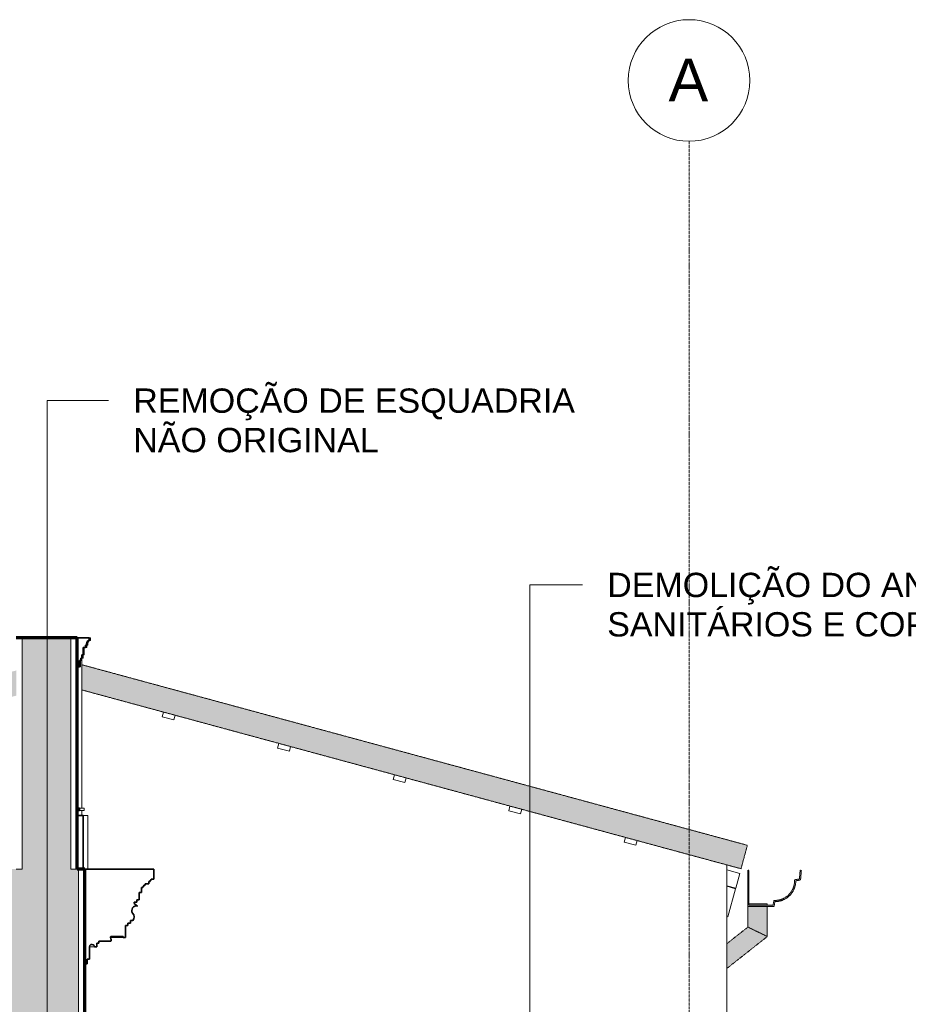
# Model space of a CAD drawing. Header units: millimetres. Extents: x -21497 to 33161, y -1951 to 8822.
# Tile 32 of 33: x 24614 to 28268, y 4773 to 8822. Entities that reach past the tile are written whole.
import ezdxf

# ---------------------------------------------------------------- set-up
doc = ezdxf.new("R2010")
doc.units = ezdxf.units.MM
doc.linetypes.add('_Tracejado médio', pattern=[4, 3, -1])
doc.linetypes.add('_Traço - ponto', pattern=[16, 12, -2, 0, -2])
for name, color, linetype, lineweight in [('A-GENM', 13, 'Continuous', 25), ('A-GLAZ-CWMG', 51, 'Continuous', 25), ('A-ROOF', 132, 'Continuous', 25), ('A-ROOF-OTLN', 132, 'Continuous', 25), ('A-WALL', 113, 'Continuous', 18), ('A-WALL-PATT', 111, 'Continuous', 70), ('G-ANNO-TEXT', 231, 'Continuous', 9), ('S-GRID', 1, 'Continuous', 9), ('S-GRID-IDEN', 1, 'Continuous', 9)]:
    doc.layers.add(name, color=color, linetype=linetype, lineweight=lineweight)
doc.styles.add('Arial_2', font='arial.ttf', dxfattribs={"height": 175})
doc.styles.add('Arial_3', font='arial.ttf', dxfattribs={"height": 100})

# ---------------------------------------------------------------- blocks, each defined once
blk = doc.blocks.new('Generic Models 19 - Generic Models 19-3087287-CORTE F - MANTER _ DEMOLIR')
at = {"layer": 'A-GENM', "lineweight": 35}
for p, q in [((-3140, 6279.4), (-3190, 6279.4)), ((-3190, 6279.4), (-3190, 6160.6)), ((-3140, 6269.4), (-3140, 6279.4)), ((-3165, 6210), (-3165, 6239.4)), ((-3165, 6239.4), (-3155, 6239.4)), ((-3155, 6239.4), (-3155, 6249.4)), ((-3155, 6249.4), (-3150, 6249.4)), ((-3141.8, 6269.4), (-3140, 6269.4)), ((-3175, 6186.9), (-3175, 6196.5)), ((-3175, 6196.5), (-3170, 6196.5)), ((-3170, 6196.5), (-3170, 6210)), ((-3170, 6210), (-3165, 6210)), ((-3190, 6160.6), (-3180, 6160.6)), ((-3180, 6160.6), (-3180, 6186.9)), ((-3180, 6186.9), (-3175, 6186.9)), ((-3190, 5579.1), (-3190, 5569.1)), ((-3180, 5579.1), (-3190, 5579.1)), ((-3190, 5569.1), (-3180, 5569.1)), ((-3190, 5549.1), (-3190, 5329.1)), ((-3165, 5549.1), (-3190, 5549.1)), ((-3180, 5569.1), (-3180, 5579.1)), ((-3165, 5329.1), (-3165, 5549.1)), ((-3190, 5329.1), (-3165, 5329.1))]:
    blk.add_line(p, q, dxfattribs=at)
at = {"layer": 'A-GENM', "lineweight": 18}
for p, q in [((-3140, 6279.4), (-3135.1, 6279.4)), ((-3135.1, 6269.4), (-3135.1, 6279.4)), ((-3160.1, 6210), (-3160.1, 6239.4)), ((-3150.1, 6239.4), (-3155, 6239.4)), ((-3150.1, 6239.4), (-3150.1, 6249.4)), ((-3145.1, 6249.4), (-3150, 6249.4)), ((-3135.1, 6269.4), (-3140, 6269.4)), ((-3170.1, 6196.5), (-3170.1, 6186.9)), ((-3165.1, 6196.5), (-3170, 6196.5)), ((-3165.1, 6196.5), (-3165.1, 6210)), ((-3160.1, 6210), (-3165, 6210)), ((-3175.1, 6160.6), (-3180, 6160.6)), ((-3175.1, 6160.6), (-3175.1, 6186.9)), ((-3170.1, 6186.9), (-3175, 6186.9)), ((-3170, 6186.9), (-3170, 5579.1)), ((-3160, 5579.1), (-3180, 5579.1)), ((-3180, 5569.1), (-3160, 5569.1)), ((-3170, 5569.1), (-3170, 5549.1)), ((-3145, 5549.1), (-3165, 5549.1)), ((-3160, 5569.1), (-3160, 5579.1)), ((-3145, 5329.1), (-3145, 5549.1)), ((-3170, 5329.1), (-3170, 5328.7)), ((-3165, 5329.1), (-3145, 5329.1))]:
    blk.add_line(p, q, dxfattribs=at)
at = {"layer": 'A-GENM', "lineweight": 35}
blk.add_arc((-3134.5, 6254.7), 16.4, 116.2448, 198.9261, dxfattribs=at)
at = {"layer": 'A-GENM', "lineweight": 18}
blk.add_open_spline([(-3145.1, 6249.4), (-3146, 6251.8), (-3146.3, 6255.9), (-3145.1, 6260.3), (-3144, 6262.7), (-3142.5, 6264.9), (-3140.3, 6267.3), (-3138.1, 6268.8), (-3136.9, 6269.4)], degree=3, knots=[0, 0, 0, 0, 0.333333, 0.5, 0.583333, 0.666667, 0.833333, 1, 1, 1, 1], dxfattribs=at)
blk = doc.blocks.new('Generic Models 24 - Generic Models 24-3312760-CORTE F - MANTER _ DEMOLIR')
at = {"layer": 'A-GENM', "linetype": '_Tracejado médio', "lineweight": 18}
h = blk.add_hatch(color=41, dxfattribs=at)
h.paths.add_polyline_path([(-391.6, 5070.7), (-391.6, 5175.1), (-431.6, 5175.1), (-431.6, 5090.1), (-393.7, 5071.7)], flags=0)
h.paths.add_polyline_path([(-420.2, 5180.1), (-391.6, 5180.4), (-391.6, 5186.1), (-427.2, 5186.1), (-427.2, 5180.1), (-426.2, 5180.1)], flags=0)
h = blk.add_hatch(color=41, dxfattribs=at)
h.paths.add_polyline_path([(-351.6, 5051.3), (-351.7, 5175.1), (-391.6, 5175.1), (-391.6, 5070.7), (-352.9, 5051.9)], flags=0)
h.paths.add_polyline_path([(-357.2, 5180.1), (-351.6, 5180.4), (-351.6, 5186.1), (-391.6, 5186.1), (-391.6, 5180.1), (-363.3, 5180.1)], flags=0)
for points in [[(-518.5, 4970.5), (-391.6, 5070.7), (-431.6, 5090.1), (-518.5, 5020.8), (-518.5, 4976.8)], [(-518.5, 4919.6), (-351.6, 5051.3), (-391.6, 5070.7), (-518.5, 4970.5), (-518.5, 4920.2)]]:
    blk.add_hatch(color=41, dxfattribs=at).paths.add_polyline_path(points, flags=0)
at = {"layer": 'A-GENM', "color": 40, "linetype": '_Tracejado médio', "lineweight": 18}
for p, q in [((-427.4, 5186.1), (-391.6, 5186.1)), ((-391.6, 5186.1), (-351.6, 5186.1)), ((-351.6, 5180.4), (-351.6, 5186.1)), ((-431.6, 5175.1), (-431.6, 5090.1)), ((-351.6, 5051.3), (-351.6, 5175.1)), ((-431.6, 5090.1), (-518.5, 5021.5)), ((-518.5, 4919.6), (-351.6, 5051.3))]:
    blk.add_line(p, q, dxfattribs=at)
for points, knots in [([(-431.6, 5090.1), (-431.6, 5090.1), (-430.6, 5089.6), (-426.6, 5087.7), (-421.2, 5085.1), (-416, 5082.5), (-410.2, 5079.7), (-402, 5075.7), (-395, 5072.4), (-391.6, 5070.7)], [0.5, 0.5, 0.5, 0.5, 0.5833333, 0.6666667, 0.75, 0.7916667, 0.8333333, 0.9166667, 1, 1, 1, 1]), ([(-391.6, 5070.7), (-388.1, 5068.9), (-381.1, 5065.6), (-372.9, 5061.7), (-367.1, 5058.8), (-361.9, 5056.3), (-356.5, 5053.7), (-352.5, 5051.7), (-351.6, 5051.3), (-351.6, 5051.3)], [0, 0, 0, 0, 0.0833333, 0.1666667, 0.2083333, 0.25, 0.3333333, 0.4166667, 0.5, 0.5, 0.5, 0.5])]:
    blk.add_open_spline(points, degree=3, knots=knots, dxfattribs=at)
blk = doc.blocks.new('Rectangular Mullion - 2x5 cm-3922211-CORTE F - MANTER _ DEMOLIR')
at = {"layer": 'A-GLAZ-CWMG', "lineweight": 18}
for p, q in [((-934.8, 5458.9), (-940.1, 5439.6)), ((-940.1, 5439.6), (-891.8, 5426.5)), ((-886.6, 5445.8), (-934.8, 5458.9)), ((-891.8, 5426.5), (-886.6, 5445.8))]:
    blk.add_line(p, q, dxfattribs=at)
blk = doc.blocks.new('Rectangular Mullion - 4x6_3-3931228-CORTE F - MANTER _ DEMOLIR')
at = {"layer": 'A-GLAZ-CWMG', "lineweight": 18}
for p, q in [((-518.5, 5325.2), (-465, 5310.7)), ((-465, 5310.7), (-481.5, 5249.9)), ((-481.5, 5249.9), (-518.5, 5259.9))]:
    blk.add_line(p, q, dxfattribs=at)
blk = doc.blocks.new('Rectangular Mullion - 6x12 cm 2-4090239-CORTE F - MANTER _ DEMOLIR')
at = {"layer": 'A-GLAZ-CWMG', "lineweight": 18}
for p, q in [((-482.1, 5248), (-518.5, 5257.8)), ((-482.1, 5248), (-513.5, 5132.1)), ((-513.5, 5132.1), (-518.5, 5133.5))]:
    blk.add_line(p, q, dxfattribs=at)
blk = doc.blocks.new('ORNAMENTO SUPERIOR - ORNAMENTO SUPERIOR-4323885-CORTE F - MANTER _ DEMOLIR')
at = {"layer": 'A-GENM', "lineweight": 35}
for p, q in [((-2874.7, 5328.7), (-3158.8, 5328.7)), ((-3158.8, 5328.7), (-3158.8, 4938.7)), ((-2874.7, 5287.4), (-2874.7, 5328.7)), ((-2909.7, 5262.4), (-2909.7, 5267.4)), ((-2909.7, 5267.4), (-2894.7, 5267.4)), ((-2894.7, 5267.4), (-2894.7, 5277.4)), ((-2894.7, 5277.4), (-2889.7, 5277.4)), ((-2889.7, 5277.4), (-2889.7, 5282.4)), ((-2889.7, 5282.4), (-2884.7, 5282.4)), ((-2884.7, 5287.4), (-2874.7, 5287.4)), ((-2884.7, 5282.4), (-2884.7, 5287.4)), ((-2934.7, 5202.4), (-2934.7, 5232.4)), ((-2934.7, 5232.4), (-2924.7, 5232.4)), ((-2924.7, 5232.4), (-2924.7, 5252.4)), ((-2924.7, 5252.4), (-2919.7, 5252.4)), ((-2919.7, 5252.4), (-2919.7, 5257.4)), ((-2919.7, 5257.4), (-2914.7, 5257.4)), ((-2914.7, 5257.4), (-2914.7, 5262.4)), ((-2914.7, 5262.4), (-2909.7, 5262.4)), ((-2954.7, 5187.4), (-2954.7, 5192.4)), ((-2954.7, 5192.4), (-2944.7, 5192.4)), ((-2941, 5176.7), (-2954.7, 5187.4)), ((-2944.7, 5192.4), (-2944.7, 5202.4)), ((-2944.7, 5202.4), (-2934.7, 5202.4)), ((-2980.8, 5096.7), (-2980.8, 5106.7)), ((-2980.8, 5106.7), (-2970.8, 5106.7)), ((-2970.8, 5106.7), (-2970.8, 5116.7)), ((-2970.8, 5116.7), (-2960.8, 5116.7)), ((-2990.8, 5046.7), (-2990.8, 5096.7)), ((-2990.8, 5096.7), (-2980.8, 5096.7)), ((-3108.8, 5008.7), (-3108.8, 5023.7)), ((-3108.8, 5023.7), (-3100.8, 5023.7)), ((-3100.8, 5023.7), (-3100.8, 5031.7)), ((-3100.8, 5031.7), (-3054.9, 5031.7)), ((-3050.8, 5051.7), (-3000.8, 5051.7)), ((-3000.8, 5051.7), (-3000.8, 5046.7)), ((-3000.8, 5046.7), (-2990.8, 5046.7)), ((-3138.8, 4958.7), (-3138.8, 5009.1)), ((-3118.8, 5008.7), (-3108.8, 5008.7)), ((-3148.8, 4938.7), (-3148.8, 4958.7)), ((-3148.8, 4958.7), (-3138.8, 4958.7)), ((-3158.8, 4938.7), (-3148.8, 4938.7))]:
    blk.add_line(p, q, dxfattribs=at)
at = {"layer": 'A-GENM', "lineweight": 18}
for p, q in [((-3000.8, 5046.7), (-3052.7, 5046.7)), ((-3118.8, 5008.7), (-3138.9, 5008.7))]:
    blk.add_line(p, q, dxfattribs=at)
at = {"layer": 'A-GENM', "lineweight": 35}
for centre, radius, start, end in [((-2945.8, 5158.3), 19, 75.4597, 214.5403), ((-2977.7, 5131.7), 22.6, 318.2336, 44.1403), ((-3054.9, 5037.5), 5.84, 270, 45.4596), ((-3045.3, 5046.7), 7.42, 137.6422, 222.3578), ((-3128.8, 5009.1), 10, 357.1773, 180)]:
    blk.add_arc(centre, radius, start, end, dxfattribs=at)
at = {"layer": 'A-GENM', "lineweight": 18}
blk.add_open_spline([(-2961.4, 5147.5), (-2960.1, 5146.1), (-2957.9, 5143.1), (-2955.6, 5137.8), (-2954.8, 5132.2), (-2955.4, 5126.5), (-2957.4, 5121.2), (-2959.5, 5118.1), (-2960.8, 5116.7)], degree=3, dxfattribs=at)
blk.add_open_spline([(-3050.8, 5041.7), (-3050.5, 5041.3), (-3049.9, 5040.6), (-3049.3, 5039.3), (-3049, 5038), (-3049.1, 5036.6), (-3049.4, 5035.5), (-3049.8, 5034.7), (-3050.2, 5034.1), (-3050.6, 5033.5), (-3051.1, 5033.1), (-3051.6, 5032.6), (-3052.2, 5032.3), (-3052.9, 5032), (-3053.7, 5031.7), (-3054.4, 5031.7), (-3054.9, 5031.7)], degree=3, knots=[0, 0, 0, 0, 0.1, 0.2, 0.3, 0.4, 0.5, 0.55, 0.6, 0.65, 0.7, 0.75, 0.8, 0.85, 0.9, 1, 1, 1, 1], dxfattribs=at)
blk = doc.blocks.new('Grid - Head Grid-11506-CORTE F - MANTER _ DEMOLIR')
at = {"layer": 'S-GRID-IDEN'}
blk.add_circle((-673.5, 8571.9), 250, dxfattribs=at)

msp = doc.modelspace()

# ---------------------------------------------------------------- hatches: boundary and pattern name
at = {"layer": 'A-ROOF'}
h = msp.add_hatch(color=254, dxfattribs=at)
h.paths.add_polyline_path([(27579.882, 5329.986), (27606.068, 5426.496), (24869.665, 6168.985), (24869.665, 6065.369), (27232.213, 5424.321)], flags=0)
h.paths.add_polyline_path([(23372.055, 5708.557), (24599.665, 6041.848), (24599.665, 6145.468), (23184.166, 5761.166), (23272.143, 5736.532)], flags=0)
at = {"layer": 'A-ROOF-OTLN'}
msp.add_hatch(color=254, dxfattribs=at).paths.add_polyline_path([(27607.502, 5175.088), (27716, 5175.088), (27719.473, 5194.784), (27741.614, 5197.697), (27762.248, 5206.24), (27779.968, 5219.831), (27793.57, 5237.543), (27802.126, 5258.171), (27805.053, 5280.31), (27824.608, 5283.758), (27828.082, 5323.463), (27823.101, 5323.899), (27819.962, 5288.016), (27799.948, 5284.487), (27798.635, 5265.309), (27792.817, 5246.989), (27782.825, 5230.567), (27769.228, 5216.979), (27752.8, 5206.998), (27734.475, 5201.193), (27715.297, 5199.892), (27711.805, 5180.088), (27612.502, 5180.397), (27612.502, 5324.028), (27607.502, 5324.028), (27607.502, 5180.397)], flags=0)
at = {"layer": 'A-WALL-PATT'}
msp.add_hatch(color=256, dxfattribs=at).paths.add_polyline_path([(24824.665, 5328.7), (24824.665, 6279.4), (24624.665, 6279.4), (24624.665, 5328.7), (24657.584, 5328.7)], flags=0)
h = msp.add_hatch(color=256, dxfattribs=at)
h.paths.add_polyline_path([(24556.194, 0), (24856.194, 0), (24856.194, 1594), (24706.194, 1594), (24706.194, 1040), (24556.194, 1040), (24556.194, 421.87)], flags=0)
h.paths.add_polyline_path([(24756.194, 3580), (24856.194, 3580), (24856.194, 5328.7), (24556.194, 5328.7), (24556.194, 3640), (24756.194, 3640), (24756.194, 3638.902)], flags=0)

# ---------------------------------------------------------------- linework, layer by layer
at = {"layer": 'A-ROOF', "color": 40, "linetype": '_Tracejado médio', "lineweight": 18}
for p, q in [((24869.665, 6168.985), (27606.068, 5426.496)), ((27579.882, 5329.986), (24869.665, 6065.369)), ((27579.882, 5329.986), (27606.068, 5426.496))]:
    msp.add_line(p, q, dxfattribs=at)
at = {"layer": 'A-ROOF-OTLN', "color": 40, "linetype": '_Tracejado médio', "lineweight": 18}
for p, q in [((27612.502, 5324.028), (27607.502, 5324.028)), ((27607.502, 5324.028), (27607.502, 5175.088)), ((27612.502, 5180.088), (27612.502, 5324.028)), ((27823.101, 5323.899), (27819.962, 5288.016)), ((27828.082, 5323.463), (27823.101, 5323.899)), ((27824.608, 5283.758), (27828.082, 5323.463)), ((27819.962, 5288.016), (27799.948, 5284.487)), ((27805.053, 5280.31), (27824.608, 5283.758)), ((27715.297, 5199.892), (27711.805, 5180.088)), ((27716, 5175.088), (27719.473, 5194.784)), ((27607.502, 5175.088), (27716, 5175.088)), ((27711.805, 5180.088), (27612.502, 5180.088))]:
    msp.add_line(p, q, dxfattribs=at)
for radius, start, end in [(80.58, 267.02908, 2.932944), (85.58, 270, 359.963964)]:
    msp.add_arc((27719.473, 5280.364), radius, start, end, dxfattribs=at)
at = {"layer": 'A-WALL', "lineweight": 70}
for p, q in [((24849.665, 6279.4), (24599.665, 6279.4)), ((24849.665, 5328.7), (24849.665, 6279.4)), ((24881.194, 5328.7), (24849.665, 5328.7)), ((24881.194, 3580), (24881.194, 5328.7))]:
    msp.add_line(p, q, dxfattribs=at)
at = {"layer": 'A-WALL'}
for p, q in [((24624.665, 6279.4), (24624.665, 5328.7)), ((24824.665, 6279.4), (24824.665, 5328.7)), ((24847.165, 6279.4), (24847.165, 5328.7)), ((27521.194, 4590), (27521.194, 5345.91)), ((24624.665, 5328.7), (24599.665, 5328.7)), ((24849.665, 5328.7), (24824.665, 5328.7)), ((24856.194, 5328.7), (24856.194, 3580)), ((24878.694, 5328.7), (24878.694, 3580))]:
    msp.add_line(p, q, dxfattribs=at)
at = {"layer": 'G-ANNO-TEXT', "color": 250}
for p, q in [((24726.763, 7255.149), (24979.38, 7255.149)), ((24726.763, 3501.988), (24726.763, 7255.149)), ((26711.608, 6497.299), (26928.136, 6497.299)), ((26711.608, 4494.411), (26711.608, 6497.299))]:
    msp.add_line(p, q, dxfattribs=at)
at = {"layer": 'S-GRID', "linetype": '_Traço - ponto'}
msp.add_line((27366.194, -1929.555), (27366.194, 8321.869), dxfattribs=at)

# ---------------------------------------------------------------- block references
at = {"layer": 'A-GENM', "lineweight": 18}
for name in ['Generic Models 19 - Generic Models 19-3087287-CORTE F - MANTER _ DEMOLIR', 'ORNAMENTO SUPERIOR - ORNAMENTO SUPERIOR-4323885-CORTE F - MANTER _ DEMOLIR']:
    msp.add_blockref(name, (28039.686, 0), dxfattribs=at)
at = {"layer": 'A-GENM', "color": 40, "linetype": '_Tracejado médio', "lineweight": 18}
msp.add_blockref('Generic Models 24 - Generic Models 24-3312760-CORTE F - MANTER _ DEMOLIR', (28039.686, 0), dxfattribs=at)
at = {"layer": 'A-GLAZ-CWMG', "lineweight": 18}
for name, p in [('Rectangular Mullion - 2x5 cm-3922211-CORTE F - MANTER _ DEMOLIR', (26139.566, 515.574)), ('Rectangular Mullion - 2x5 cm-3922211-CORTE F - MANTER _ DEMOLIR', (26614.596, 386.681)), ('Rectangular Mullion - 2x5 cm-3922211-CORTE F - MANTER _ DEMOLIR', (27089.626, 257.787)), ('Rectangular Mullion - 2x5 cm-3922211-CORTE F - MANTER _ DEMOLIR', (27564.656, 128.894)), ('Rectangular Mullion - 2x5 cm-3922211-CORTE F - MANTER _ DEMOLIR', (28039.686, 0)), ('Rectangular Mullion - 4x6_3-3931228-CORTE F - MANTER _ DEMOLIR', (28039.686, 0)), ('Rectangular Mullion - 6x12 cm 2-4090239-CORTE F - MANTER _ DEMOLIR', (28039.686, 0))]:
    msp.add_blockref(name, p, dxfattribs=at)
at = {"layer": 'S-GRID-IDEN'}
msp.add_blockref('Grid - Head Grid-11506-CORTE F - MANTER _ DEMOLIR', (28039.686, 0), dxfattribs=at)

# ---------------------------------------------------------------- texts
at = {"layer": 'G-ANNO-TEXT', "color": 7, "char_height": 100, "attachment_point": 1, "style": 'Arial_3'}
for s, insert, width in [('REMOÇÃO DE ESQUADRIA ', (25080.98, 7305.149), 2288.81781), ('NÃO ORIGINAL', (25080.98, 7143.092), 1242.61562), ('DEMOLIÇÃO DO ANEXO DE ', (27029.736, 6547.299), 2324.89375), ('SANITÁRIOS E COPA NÃO ORIGINAIS', (27029.736, 6385.242), 3106.53906)]:
    msp.add_mtext(s, dxfattribs=dict(at, insert=insert, width=width))
at = {"layer": 'S-GRID-IDEN', "insert": (27281.883, 8661.24), "char_height": 175, "width": 200.42187, "attachment_point": 1, "style": 'Arial_2'}
msp.add_mtext('A', dxfattribs=at)

doc.saveas('drawing.dxf')
